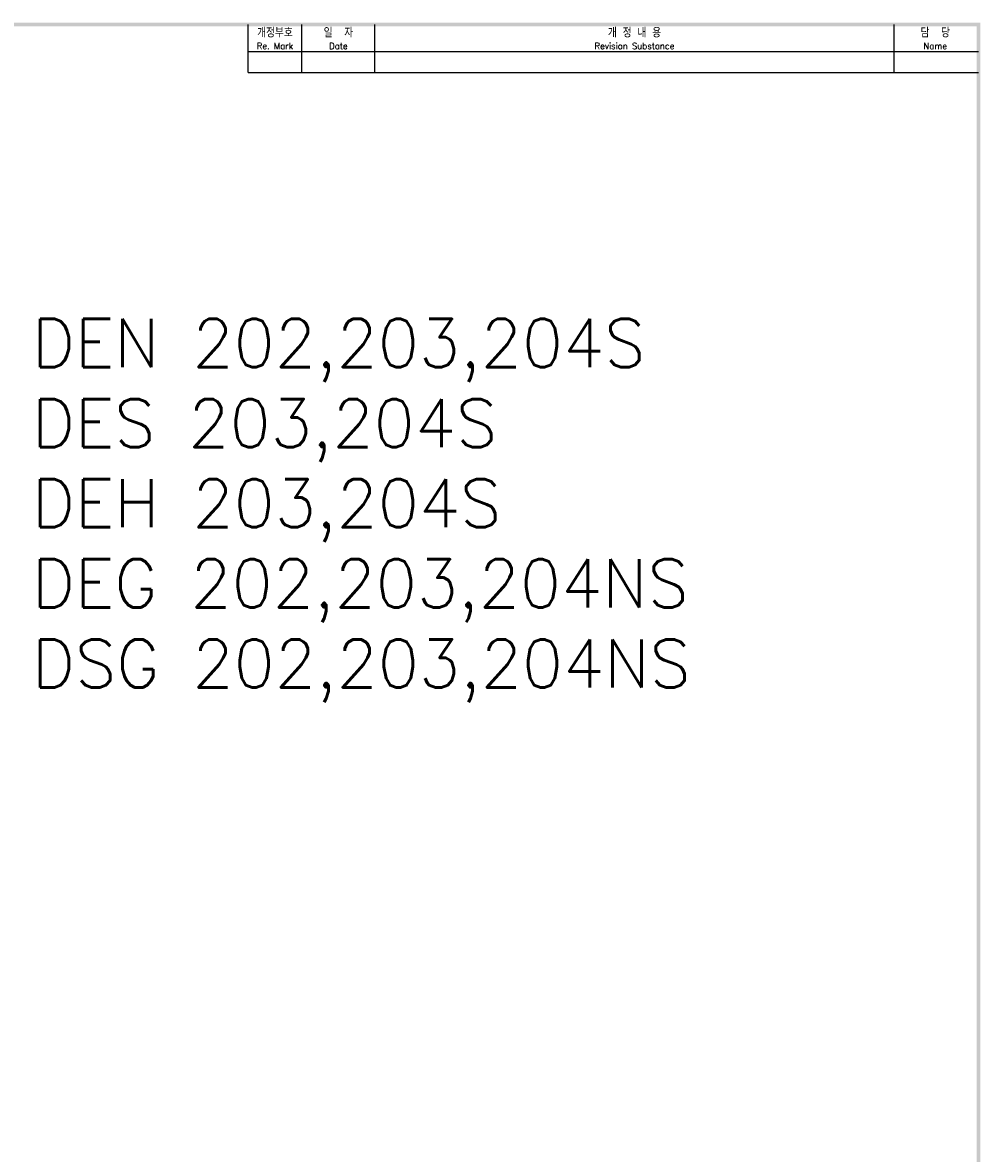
# Model space of a CAD drawing. Extents: x 875 to 2710, y -907 to 1657.
# Tile 16 of 16: x 2026 to 2524, y 1062 to 1650. Entities that reach past the tile are written whole.
import ezdxf

# ---------------------------------------------------------------- set-up
doc = ezdxf.new("R2010")
doc.units = 0
doc.header["$LTSCALE"] = 3
doc.header["$MEASUREMENT"] = 0
for name, color, linetype in [('di', 3, 'CONTINUOUS'), ('DIM', 3, 'CONTINUOUS'), ('dimtaxt', 3, 'CONTINUOUS'), ('dwg', 7, 'CONTINUOUS'), ('text', 3, 'CONTINUOUS')]:
    doc.layers.add(name, color=color, linetype=linetype)
doc.styles.get("Standard").update_dxf_attribs({"font": 'romans.shx', "height": 4, "bigfont": 'ghs.shx'})

msp = doc.modelspace()

# ---------------------------------------------------------------- linework, layer by layer
at = {"layer": 'dimtaxt'}
for p, q in [((2171.361, 1623.839), (2171.361, 1648.839)), ((2209.361, 1623.839), (2209.361, 1648.839)), ((2479.45, 1623.839), (2479.45, 1648.839)), ((2143.361, 1634.839), (2523.361, 1634.839)), ((2143.361, 1623.839), (2523.361, 1623.839))]:
    msp.add_line(p, q, dxfattribs=at)
at = {"layer": 'dwg'}
for points in [[(892.361, 1649.839), (894.361, 1647.839), (2524.361, 1649.839), (2522.361, 1647.839)], [(2524.361, 1649.839), (2522.361, 1647.839), (2524.361, 501.839), (2522.361, 503.839)]]:
    msp.add_trace(points, dxfattribs=at)
at = {"layer": 'text'}
msp.add_line((2143.361, 1623.839), (2143.361, 1648.839), dxfattribs=at)

# ---------------------------------------------------------------- texts
at = {"layer": 'di', "attachment_point": 5}
for s, insert, char_height, width in [('개정부호\\P{\\H0.72727x;Re. Mark}', (2157.361, 1641.339), 4.4, 28), ('{\\H1.1x;일  자}\\P{\\H0.8x;Date}', (2190.361, 1641.339), 4, 38), ('{\\H1.1x;개 정 내 용\\P\\H0.72727x;Revision Substance}', (2344.406, 1641.339), 4, 270.08935), ('담  당\\P{\\H0.72727x;Name}', (2500.906, 1641.339), 4.4, 42.91065)]:
    msp.add_mtext(s, dxfattribs=dict(at, insert=insert, char_height=char_height, width=width))
at = {"layer": 'DIM', "insert": (2030.833, 1495.65), "char_height": 25, "width": 782.77285, "attachment_point": 1}
msp.add_mtext('\\pt50;{\\Fromans,hgs|c129;DEN 202,203,204S \\P\\ptz;DES 203,204S  \\PDEH 203,204S\\PDEG 202,203,204NS\\PDSG 202,203,204NS}', dxfattribs=at)

doc.saveas('drawing.dxf')
